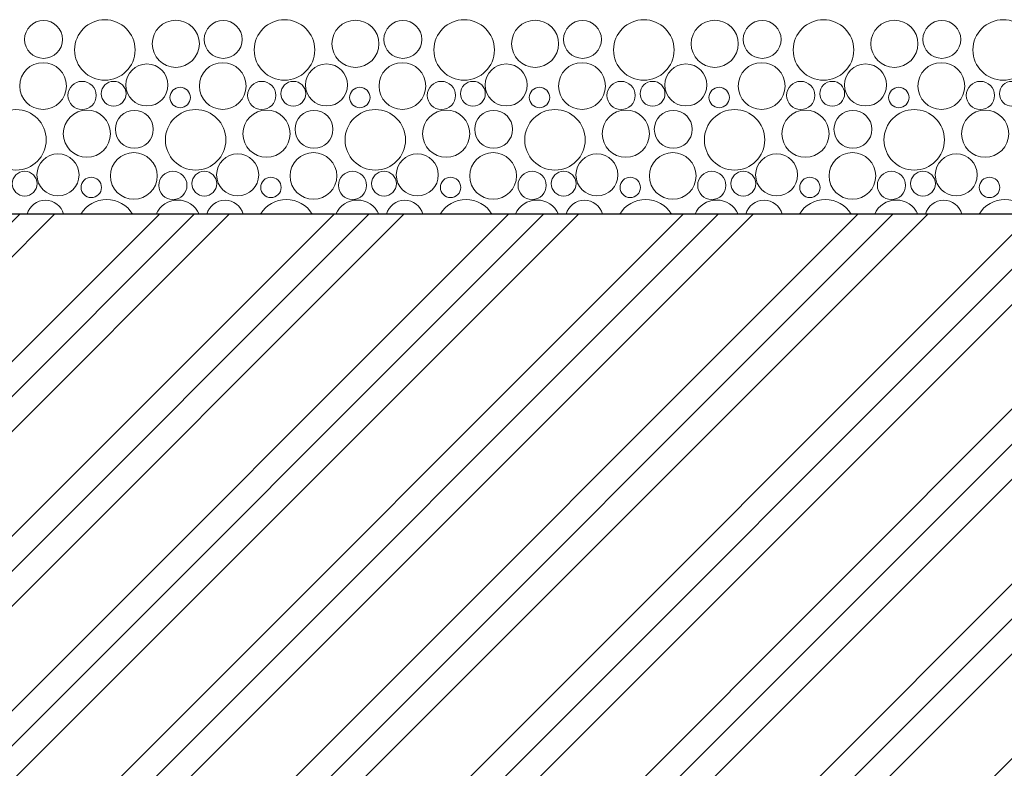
# Model space of a CAD drawing. Header units: millimetres. Extents: x -543656 to -529918, y -2500 to 6290.
# Tile 7 of 58: x -538437 to -537440, y -1031 to -273. Entities that reach past the tile are written whole.
import ezdxf

# ---------------------------------------------------------------- set-up
doc = ezdxf.new("R2010")
doc.units = ezdxf.units.MM
doc.header["$MEASUREMENT"] = 0
for name, color, linetype in [('3 - TERÉN NEZPEVNĚNÝ.3D', 7, 'Continuous'), ('3 - ZÁKLADOVÉ DESKY.3D', 7, 'Continuous'), ('Konstrukce – Dělicí čáry vrstev', 7, 'Continuous'), ('Výplně – Řezové', 7, 'Continuous')]:
    doc.layers.add(name, color=color, linetype=linetype)

# ---------------------------------------------------------------- blocks, each defined once
blk = doc.blocks.new('Řez_2', base_point=(-1697940.48, 0))
at = {"layer": 'Výplně – Řezové', "linetype": 'Continuous', "lineweight": 0, "true_color": 0x000000}
h = blk.add_hatch(dxfattribs=at)
h.set_pattern_fill('TERÉN___PŮVODNÍ', color=18, style=0, pattern_type=2)
h.set_pattern_definition([(45, (-1697940.48, 0), (-88.388348, 88.388348), []), (45, (-1697958.16, 17.68), (-88.388348, 88.388348), []), (45, (-1697975.84, 35.36), (-88.388348, 88.388348), [])])
h.paths.add_polyline_path([(-540544.22, -400), (-542997.71, -400), (-542997.71, -2500), (-531139.61, -2500), (-531139.61, -200), (-532544.22, -200), (-532544.22, -1200), (-533044.22, -1200), (-533044.22, -240), (-534043.03, -240), (-534043.03, -600), (-534643.03, -600), (-534643.03, 0), (-534644.22, 0), (-534644.22, -1060), (-535044.22, -1060), (-535044.22, -469.74), (-539694.22, -469.74), (-539694.22, -1060), (-540544.22, -1060)])
blk = doc.blocks.new('*X92', base_point=(-1697940.48, 0))
at = {"layer": 'Výplně – Řezové', "color": 7, "linetype": 'Continuous', "lineweight": 0}
for centre, radius in [((-538412.72, -292.96), 19.18), ((-538350.66, -303.6), 30.61), ((-538278.88, -297.37), 23.85), ((-538230.86, -292.96), 19.18), ((-538168.81, -303.6), 30.61), ((-538097.03, -297.37), 23.85), ((-538049.01, -292.96), 19.18), ((-537986.96, -303.6), 30.61), ((-537915.17, -297.37), 23.85), ((-537867.16, -292.96), 19.18), ((-537805.1, -303.6), 30.61), ((-537733.32, -297.37), 23.85), ((-537685.3, -292.96), 19.18), ((-537623.25, -303.6), 30.61), ((-537551.47, -297.37), 23.85), ((-537503.45, -292.96), 19.18), ((-537441.39, -303.6), 30.61), ((-538413.23, -340.14), 23.65), ((-538308.11, -339.06), 21.28), ((-538231.37, -340.14), 23.65), ((-538126.26, -339.06), 21.28), ((-538049.52, -340.14), 23.65), ((-537944.4, -339.06), 21.28), ((-537867.67, -340.14), 23.65), ((-537762.55, -339.06), 21.28), ((-537685.81, -340.14), 23.65), ((-537580.7, -339.06), 21.28), ((-537503.96, -340.14), 23.65), ((-538373.71, -349.7), 14.29), ((-538341.8, -347.93), 12.54), ((-538191.86, -349.7), 14.29), ((-538159.94, -347.93), 12.54), ((-538010, -349.7), 14.29), ((-537978.09, -347.93), 12.54), ((-537828.15, -349.7), 14.29), ((-537796.24, -347.93), 12.54), ((-537646.3, -349.7), 14.29), ((-537614.38, -347.93), 12.54), ((-537464.44, -349.7), 14.29), ((-537432.53, -347.93), 12.54), ((-538274.43, -351.77), 10.34), ((-538092.57, -351.77), 10.34), ((-537910.72, -351.77), 10.34), ((-537728.86, -351.77), 10.34), ((-537547.01, -351.77), 10.34), ((-538440.66, -394.6), 30.61), ((-538368.88, -388.37), 23.85), ((-538320.86, -383.96), 19.18), ((-538258.81, -394.6), 30.61), ((-538187.03, -388.37), 23.85), ((-538139.01, -383.96), 19.18), ((-538076.96, -394.6), 30.61), ((-538005.17, -388.37), 23.85), ((-537957.16, -383.96), 19.18), ((-537895.1, -394.6), 30.61), ((-537823.32, -388.37), 23.85), ((-537775.3, -383.96), 19.18), ((-537713.25, -394.6), 30.61), ((-537641.47, -388.37), 23.85), ((-537593.45, -383.96), 19.18), ((-537531.39, -394.6), 30.61), ((-537459.61, -388.37), 23.85), ((-538321.37, -431.14), 23.65), ((-538139.52, -431.14), 23.65), ((-537957.67, -431.14), 23.65), ((-537775.81, -431.14), 23.65), ((-537593.96, -431.14), 23.65), ((-538398.11, -430.06), 21.28), ((-538216.26, -430.06), 21.28), ((-538034.4, -430.06), 21.28), ((-537852.55, -430.06), 21.28), ((-537670.7, -430.06), 21.28), ((-537488.84, -430.06), 21.28), ((-538431.8, -438.92), 12.54), ((-538281.86, -440.7), 14.29), ((-538249.94, -438.92), 12.54), ((-538100, -440.7), 14.29), ((-538068.09, -438.92), 12.54), ((-537918.15, -440.7), 14.29), ((-537886.24, -438.92), 12.54), ((-537736.3, -440.7), 14.29), ((-537704.38, -438.92), 12.54), ((-537554.44, -440.7), 14.29), ((-537522.53, -438.92), 12.54), ((-538364.43, -442.77), 10.34), ((-538182.57, -442.77), 10.34), ((-538000.72, -442.77), 10.34), ((-537818.86, -442.77), 10.34), ((-537637.01, -442.77), 10.34), ((-537455.16, -442.77), 10.34)]:
    blk.add_circle(centre, radius, dxfattribs=at)
for centre, radius, start, end in [((-538410.86, -474.96), 19.18, 15.77816, 164.22184), ((-538348.81, -485.6), 30.61, 31.1948, 148.8052), ((-538277.03, -479.37), 23.85, 23.79487, 156.20513), ((-538229.01, -474.96), 19.18, 15.77816, 164.22184), ((-538166.96, -485.6), 30.61, 31.1948, 148.8052), ((-538095.17, -479.37), 23.85, 23.79487, 156.20513), ((-538047.16, -474.96), 19.18, 15.77816, 164.22184), ((-537985.1, -485.6), 30.61, 31.1948, 148.8052), ((-537913.32, -479.37), 23.85, 23.79487, 156.20513), ((-537865.3, -474.96), 19.18, 15.77816, 164.22184), ((-537803.25, -485.6), 30.61, 31.1948, 148.8052), ((-537731.47, -479.37), 23.85, 23.79487, 156.20513), ((-537683.45, -474.96), 19.18, 15.77816, 164.22184), ((-537621.39, -485.6), 30.61, 31.1948, 148.8052), ((-537549.61, -479.37), 23.85, 23.79487, 156.20513), ((-537501.59, -474.96), 19.18, 15.77816, 164.22184), ((-537439.54, -485.6), 30.61, 31.1948, 148.8052)]:
    blk.add_arc(centre, radius, start, end, dxfattribs=at)
blk = doc.blocks.new('Řez_60', base_point=(-1697940.48, 0))
at = {"layer": 'Konstrukce – Dělicí čáry vrstev', "color": 7, "linetype": 'Continuous', "lineweight": 30}
blk.add_line((-535044.22, -469.74), (-539694.22, -469.74), dxfattribs=at)
at = {"layer": '3 - ZÁKLADOVÉ DESKY.3D', "lineweight": 0}
blk.add_blockref('*X92', (-1697940.48, 0), dxfattribs=at)

msp = doc.modelspace()

# ---------------------------------------------------------------- block references
at = {"layer": '3 - TERÉN NEZPEVNĚNÝ.3D', "lineweight": 0}
msp.add_blockref('Řez_2', (-1697940.48, 0), dxfattribs=at)
at = {"layer": '3 - ZÁKLADOVÉ DESKY.3D', "lineweight": 0}
msp.add_blockref('Řez_60', (-1697940.48, 0), dxfattribs=at)

doc.saveas('drawing.dxf')
